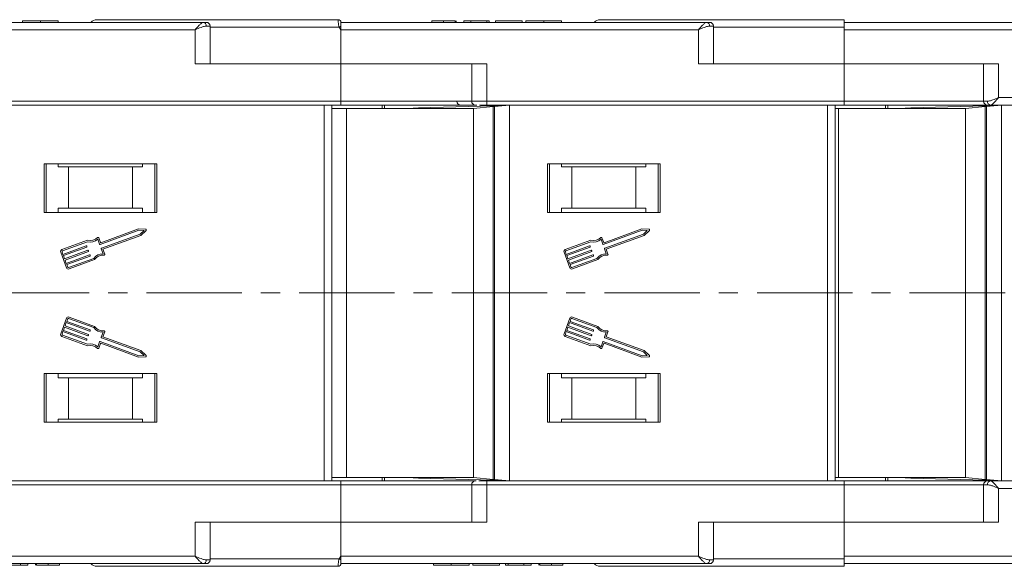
# Model space of a CAD drawing. Header units: millimetres. Extents: x 4016 to 5477, y 50 to 1083.
# Tile 14 of 42: x 5116 to 5247, y 318 to 391. Entities that reach past the tile are written whole.
import ezdxf

# ---------------------------------------------------------------- set-up
doc = ezdxf.new("R2010")
doc.units = ezdxf.units.MM
doc.linetypes.add('CENTERX2', pattern=[20.32, 12.7, -2.54, 2.54, -2.54])

msp = doc.modelspace()

# ---------------------------------------------------------------- linework, layer by layer
at = {"color": 7, "linetype": 'Continuous', "lineweight": 15}
for p, q in [((5116.433, 390.419), (5116.433, 390.619)), ((5118.812, 390.619), (5118.812, 390.419)), ((5121.177, 390.419), (5121.177, 390.619)), ((5158.455, 390.769), (5158.455, 390.769)), ((5170.933, 390.419), (5170.933, 390.619)), ((5172.478, 390.419), (5172.478, 390.619)), ((5174.029, 390.419), (5174.029, 390.619)), ((5174.138, 390.419), (5174.138, 390.619)), ((5176.126, 390.619), (5175.164, 390.619)), ((5175.164, 390.419), (5175.164, 390.619)), ((5176.126, 390.619), (5176.126, 390.419)), ((5178.241, 390.619), (5176.126, 390.619)), ((5178.241, 390.419), (5178.241, 390.619)), ((5178.562, 390.619), (5178.241, 390.619)), ((5178.562, 390.419), (5178.562, 390.619)), ((5179.395, 390.419), (5179.395, 390.619)), ((5182.921, 390.619), (5179.395, 390.619)), ((5182.921, 390.619), (5182.921, 390.419)), ((5183.433, 390.419), (5183.433, 390.619)), ((5185.812, 390.619), (5185.812, 390.419)), ((5188.177, 390.419), (5188.177, 390.619)), ((5140.511, 390.419), (5091.805, 390.419)), ((5091.805, 389.419), (5139.393, 389.419)), ((5139.393, 389.419), (5139.393, 384.919)), ((5141.393, 389.919), (5140.884, 389.919)), ((5141.393, 384.919), (5141.393, 389.919)), ((5158.571, 389.769), (5141.393, 389.769)), ((5158.805, 389.419), (5158.571, 389.769)), ((5207.511, 390.419), (5158.805, 390.419)), ((5158.805, 384.919), (5158.805, 389.419)), ((5158.805, 389.419), (5206.393, 389.419)), ((5206.393, 389.419), (5206.393, 384.919)), ((5208.393, 389.919), (5207.884, 389.919)), ((5208.393, 384.919), (5208.393, 389.919)), ((5225.805, 389.769), (5208.393, 389.769)), ((5260.805, 390.419), (5225.805, 390.419)), ((5225.805, 389.419), (5225.805, 389.769)), ((5225.805, 384.919), (5225.805, 389.419)), ((5225.805, 389.419), (5261.265, 389.419)), ((5139.393, 384.919), (5158.805, 384.919)), ((5158.805, 384.919), (5158.805, 379.919)), ((5178.217, 384.919), (5158.805, 384.919)), ((5176.217, 384.919), (5176.217, 379.919)), ((5178.217, 379.919), (5178.217, 384.919)), ((5206.393, 384.919), (5225.805, 384.919)), ((5246.368, 384.919), (5225.805, 384.919)), ((5225.805, 384.919), (5225.805, 379.919)), ((5244.368, 384.919), (5244.368, 379.919)), ((5246.368, 380.419), (5246.368, 384.919)), ((5316.805, 380.419), (5246.368, 380.419)), ((5158.805, 379.919), (5111.217, 379.919)), ((5111.217, 379.419), (5158.805, 379.419)), ((5156.596, 379.419), (5156.596, 341.919)), ((5157.596, 341.919), (5157.596, 379.419)), ((5159.556, 378.969), (5157.596, 378.969)), ((5158.805, 379.919), (5158.805, 379.419)), ((5176.217, 379.919), (5158.805, 379.919)), ((5159.556, 341.919), (5159.556, 378.969)), ((5176.466, 378.969), (5159.556, 378.969)), ((5164.296, 378.969), (5164.296, 379.419)), ((5164.596, 378.969), (5164.596, 379.419)), ((5168.41, 379.021), (5166.544, 378.969)), ((5168.41, 379.021), (5169.156, 379.042)), ((5168.41, 378.969), (5168.41, 379.021)), ((5180.709, 379.367), (5169.156, 379.042)), ((5169.156, 379.042), (5169.156, 378.969)), ((5178.217, 379.919), (5176.217, 379.919)), ((5179.065, 379.212), (5176.466, 378.969)), ((5176.466, 341.919), (5176.466, 378.969)), ((5225.805, 379.919), (5178.217, 379.919)), ((5178.217, 379.919), (5178.217, 379.419)), ((5178.217, 379.419), (5225.805, 379.419)), ((5179.267, 379.231), (5179.065, 379.212)), ((5179.065, 379.212), (5179.065, 341.919)), ((5181.265, 379.419), (5179.267, 379.231)), ((5179.267, 379.231), (5179.267, 341.919)), ((5181.265, 341.919), (5181.265, 379.419)), ((5223.596, 379.419), (5223.596, 341.919)), ((5224.596, 341.919), (5224.596, 379.419)), ((5225.056, 378.969), (5224.596, 378.969)), ((5225.056, 341.919), (5225.056, 378.969)), ((5241.966, 378.969), (5225.056, 378.969)), ((5225.805, 379.919), (5225.805, 379.419)), ((5244.368, 379.919), (5225.805, 379.919)), ((5231.296, 378.969), (5231.296, 379.419)), ((5231.596, 378.969), (5231.596, 379.419)), ((5233.91, 379.021), (5232.044, 378.969)), ((5233.91, 379.021), (5234.656, 379.042)), ((5233.91, 378.969), (5233.91, 379.021)), ((5246.209, 379.367), (5234.656, 379.042)), ((5234.656, 379.042), (5234.656, 378.969)), ((5244.565, 379.212), (5241.966, 378.969)), ((5241.966, 341.919), (5241.966, 378.969)), ((5244.368, 379.919), (5244.877, 379.919)), ((5244.767, 379.231), (5244.565, 379.212)), ((5244.565, 379.212), (5244.565, 341.919)), ((5246.765, 379.419), (5244.767, 379.231)), ((5244.767, 379.231), (5244.767, 341.919)), ((5245.038, 379.419), (5245.25, 379.419)), ((5245.25, 379.419), (5316.805, 379.419)), ((5246.765, 341.919), (5246.765, 379.419)), ((5134.305, 371.619), (5119.305, 371.619)), ((5119.305, 371.619), (5119.305, 365.119)), ((5119.555, 365.119), (5119.555, 371.619)), ((5121.192, 371.219), (5121.192, 371.619)), ((5121.192, 371.219), (5122.555, 371.219)), ((5122.555, 371.219), (5122.555, 365.719)), ((5131.055, 371.219), (5122.555, 371.219)), ((5131.055, 365.719), (5131.055, 371.219)), ((5131.055, 371.219), (5132.419, 371.219)), ((5132.419, 371.619), (5132.419, 371.219)), ((5134.055, 371.619), (5134.055, 365.119)), ((5134.305, 365.119), (5134.305, 371.619)), ((5201.305, 371.619), (5186.305, 371.619)), ((5186.305, 371.619), (5186.305, 365.119)), ((5186.555, 365.119), (5186.555, 371.619)), ((5188.192, 371.219), (5188.192, 371.619)), ((5188.192, 371.219), (5189.555, 371.219)), ((5189.555, 371.219), (5189.555, 365.719)), ((5198.055, 371.219), (5189.555, 371.219)), ((5198.055, 365.719), (5198.055, 371.219)), ((5198.055, 371.219), (5199.419, 371.219)), ((5199.419, 371.619), (5199.419, 371.219)), ((5201.055, 371.619), (5201.055, 365.119)), ((5201.305, 365.119), (5201.305, 371.619)), ((5121.192, 365.719), (5121.192, 365.119)), ((5122.555, 365.719), (5121.192, 365.719)), ((5131.055, 365.719), (5122.555, 365.719)), ((5132.419, 365.719), (5131.055, 365.719)), ((5132.419, 365.119), (5132.419, 365.719)), ((5156.596, 366.919), (5156.596, 329.419)), ((5157.596, 329.419), (5157.596, 366.919)), ((5159.556, 329.869), (5159.556, 366.919)), ((5176.466, 329.869), (5176.466, 366.919)), ((5179.065, 366.919), (5179.065, 329.625)), ((5179.267, 366.919), (5179.267, 329.606)), ((5181.265, 329.419), (5181.265, 366.919)), ((5188.192, 365.719), (5188.192, 365.119)), ((5189.555, 365.719), (5188.192, 365.719)), ((5198.055, 365.719), (5189.555, 365.719)), ((5199.419, 365.719), (5198.055, 365.719)), ((5199.419, 365.119), (5199.419, 365.719)), ((5223.596, 366.919), (5223.596, 329.419)), ((5224.596, 329.419), (5224.596, 366.919)), ((5225.056, 329.869), (5225.056, 366.919)), ((5241.966, 329.869), (5241.966, 366.919)), ((5244.565, 366.919), (5244.565, 329.625)), ((5244.767, 366.919), (5244.767, 329.606)), ((5246.765, 329.419), (5246.765, 366.919)), ((5119.305, 365.119), (5134.305, 365.119)), ((5186.305, 365.119), (5201.305, 365.119)), ((5126.74, 360.875), (5131.901, 362.76)), ((5131.873, 362.944), (5126.849, 361.109)), ((5132.088, 362.246), (5126.928, 360.361)), ((5127.119, 360.236), (5132.186, 362.088)), ((5132.823, 362.895), (5131.873, 362.944)), ((5131.901, 362.76), (5132.599, 362.724)), ((5132.599, 362.724), (5132.088, 362.246)), ((5132.186, 362.088), (5132.881, 362.738)), ((5193.74, 360.875), (5198.901, 362.76)), ((5198.873, 362.944), (5193.849, 361.109)), ((5199.088, 362.246), (5193.928, 360.361)), ((5194.119, 360.236), (5199.186, 362.088)), ((5199.823, 362.895), (5198.873, 362.944)), ((5198.901, 362.76), (5199.599, 362.724)), ((5199.599, 362.724), (5199.088, 362.246)), ((5199.186, 362.088), (5199.881, 362.738)), ((5125.077, 361.432), (5121.68, 360.191)), ((5121.742, 360.02), (5125.086, 361.241)), ((5124.918, 360.694), (5121.813, 359.56)), ((5121.876, 359.389), (5124.981, 360.523)), ((5125.008, 360.582), (5124.976, 360.667)), ((5126.439, 361.564), (5126.681, 360.902)), ((5126.79, 361.136), (5126.564, 361.756)), ((5192.077, 361.432), (5188.68, 360.191)), ((5188.742, 360.02), (5192.086, 361.241)), ((5191.918, 360.694), (5188.813, 359.56)), ((5188.876, 359.389), (5191.981, 360.523)), ((5192.008, 360.582), (5191.976, 360.667)), ((5193.439, 361.564), (5193.681, 360.902)), ((5193.79, 361.136), (5193.564, 361.756)), ((5121.516, 359.84), (5122.268, 357.784)), ((5121.813, 359.56), (5121.688, 359.903)), ((5122.032, 358.96), (5121.876, 359.389)), ((5125.137, 360.095), (5122.032, 358.96)), ((5122.095, 358.789), (5125.2, 359.924)), ((5125.356, 359.495), (5122.251, 358.361)), ((5122.314, 358.189), (5125.419, 359.324)), ((5125.227, 359.982), (5125.196, 360.068)), ((5125.446, 359.382), (5125.415, 359.468)), ((5126.9, 360.302), (5127.142, 359.64)), ((5127.361, 359.574), (5127.119, 360.236)), ((5188.516, 359.84), (5189.268, 357.784)), ((5188.813, 359.56), (5188.688, 359.903)), ((5189.032, 358.96), (5188.876, 359.389)), ((5192.137, 360.095), (5189.032, 358.96)), ((5189.095, 358.789), (5192.2, 359.924)), ((5192.356, 359.495), (5189.251, 358.361)), ((5189.314, 358.189), (5192.419, 359.324)), ((5192.227, 359.982), (5192.196, 360.068)), ((5192.446, 359.382), (5192.415, 359.468)), ((5193.9, 360.302), (5194.142, 359.64)), ((5194.361, 359.574), (5194.119, 360.236)), ((5122.251, 358.361), (5122.095, 358.789)), ((5122.439, 357.847), (5122.314, 358.189)), ((5125.9, 359.014), (5122.556, 357.792)), ((5122.618, 357.621), (5126.016, 358.862)), ((5189.251, 358.361), (5189.095, 358.789)), ((5189.439, 357.847), (5189.314, 358.189)), ((5192.9, 359.014), (5189.556, 357.792)), ((5189.618, 357.621), (5193.016, 358.862)), ((5122.268, 351.053), (5121.516, 348.997)), ((5122.251, 350.477), (5122.095, 350.048)), ((5122.095, 350.048), (5125.2, 348.914)), ((5125.356, 349.342), (5122.251, 350.477)), ((5122.439, 350.99), (5122.314, 350.648)), ((5122.314, 350.648), (5125.419, 349.513)), ((5125.9, 349.823), (5122.556, 351.045)), ((5126.016, 349.975), (5122.618, 351.216)), ((5189.268, 351.053), (5188.516, 348.997)), ((5189.251, 350.477), (5189.095, 350.048)), ((5189.095, 350.048), (5192.2, 348.914)), ((5192.356, 349.342), (5189.251, 350.477)), ((5189.439, 350.99), (5189.314, 350.648)), ((5189.314, 350.648), (5192.419, 349.513)), ((5192.9, 349.823), (5189.556, 351.045)), ((5193.016, 349.975), (5189.618, 351.216)), ((5121.813, 349.277), (5121.688, 348.935)), ((5121.742, 348.818), (5125.086, 347.596)), ((5124.918, 348.143), (5121.813, 349.277)), ((5122.032, 349.877), (5121.876, 349.449)), ((5121.876, 349.449), (5124.981, 348.314)), ((5125.137, 348.742), (5122.032, 349.877)), ((5125.227, 348.855), (5125.196, 348.77)), ((5125.446, 349.455), (5125.415, 349.369)), ((5126.9, 348.535), (5127.142, 349.197)), ((5127.119, 348.601), (5127.361, 349.264)), ((5188.813, 349.277), (5188.688, 348.935)), ((5188.742, 348.818), (5192.086, 347.596)), ((5191.918, 348.143), (5188.813, 349.277)), ((5189.032, 349.877), (5188.876, 349.449)), ((5188.876, 349.449), (5191.981, 348.314)), ((5192.137, 348.742), (5189.032, 349.877)), ((5192.227, 348.855), (5192.196, 348.77)), ((5192.446, 349.455), (5192.415, 349.369)), ((5193.9, 348.535), (5194.142, 349.197)), ((5194.119, 348.601), (5194.361, 349.264)), ((5121.68, 348.646), (5125.077, 347.405)), ((5125.008, 348.256), (5124.976, 348.17)), ((5126.439, 347.273), (5126.681, 347.935)), ((5126.564, 347.082), (5126.79, 347.702)), ((5126.74, 347.963), (5131.901, 346.077)), ((5126.849, 347.729), (5131.873, 345.893)), ((5132.088, 346.591), (5126.928, 348.477)), ((5132.186, 346.75), (5127.119, 348.601)), ((5188.68, 348.646), (5192.077, 347.405)), ((5192.008, 348.256), (5191.976, 348.17)), ((5193.439, 347.273), (5193.681, 347.935)), ((5193.564, 347.082), (5193.79, 347.702)), ((5193.74, 347.963), (5198.901, 346.077)), ((5193.849, 347.729), (5198.873, 345.893)), ((5199.088, 346.591), (5193.928, 348.477)), ((5199.186, 346.75), (5194.119, 348.601)), ((5131.901, 346.077), (5132.599, 346.113)), ((5132.599, 346.113), (5132.088, 346.591)), ((5132.881, 346.1), (5132.186, 346.75)), ((5198.901, 346.077), (5199.599, 346.113)), ((5199.599, 346.113), (5199.088, 346.591)), ((5199.881, 346.1), (5199.186, 346.75)), ((5131.873, 345.893), (5132.823, 345.942)), ((5198.873, 345.893), (5199.823, 345.942)), ((5134.305, 343.719), (5119.305, 343.719)), ((5119.305, 343.719), (5119.305, 337.219)), ((5119.555, 337.219), (5119.555, 343.719)), ((5121.192, 343.719), (5121.192, 343.119)), ((5132.419, 343.119), (5132.419, 343.719)), ((5134.055, 343.719), (5134.055, 337.219)), ((5134.305, 337.219), (5134.305, 343.719)), ((5201.305, 343.719), (5186.305, 343.719)), ((5186.305, 343.719), (5186.305, 337.219)), ((5186.555, 337.219), (5186.555, 343.719)), ((5188.192, 343.719), (5188.192, 343.119)), ((5199.419, 343.119), (5199.419, 343.719)), ((5201.055, 343.719), (5201.055, 337.219)), ((5201.305, 337.219), (5201.305, 343.719)), ((5121.192, 343.119), (5122.555, 343.119)), ((5122.555, 343.119), (5122.555, 337.619)), ((5122.555, 343.119), (5131.055, 343.119)), ((5131.055, 337.619), (5131.055, 343.119)), ((5131.055, 343.119), (5132.419, 343.119)), ((5188.192, 343.119), (5189.555, 343.119)), ((5189.555, 343.119), (5189.555, 337.619)), ((5189.555, 343.119), (5198.055, 343.119)), ((5198.055, 337.619), (5198.055, 343.119)), ((5198.055, 343.119), (5199.419, 343.119)), ((5119.305, 337.219), (5134.305, 337.219)), ((5122.555, 337.619), (5121.192, 337.619)), ((5121.192, 337.219), (5121.192, 337.619)), ((5122.555, 337.619), (5131.055, 337.619)), ((5132.419, 337.619), (5131.055, 337.619)), ((5132.419, 337.619), (5132.419, 337.219)), ((5186.305, 337.219), (5201.305, 337.219)), ((5189.555, 337.619), (5188.192, 337.619)), ((5188.192, 337.219), (5188.192, 337.619)), ((5189.555, 337.619), (5198.055, 337.619)), ((5199.419, 337.619), (5198.055, 337.619)), ((5199.419, 337.619), (5199.419, 337.219)), ((5158.805, 329.419), (5111.217, 329.419)), ((5157.596, 329.869), (5159.556, 329.869)), ((5158.805, 328.919), (5158.805, 329.419)), ((5159.556, 329.869), (5176.466, 329.869)), ((5164.296, 329.419), (5164.296, 329.869)), ((5164.596, 329.419), (5164.596, 329.869)), ((5166.544, 329.869), (5168.41, 329.816)), ((5168.41, 329.816), (5168.41, 329.869)), ((5169.156, 329.795), (5168.41, 329.816)), ((5169.156, 329.869), (5169.156, 329.795)), ((5169.156, 329.795), (5180.709, 329.471)), ((5176.466, 329.869), (5179.065, 329.625)), ((5178.217, 328.919), (5178.217, 329.419)), ((5225.805, 329.419), (5178.217, 329.419)), ((5179.065, 329.625), (5179.267, 329.606)), ((5179.267, 329.606), (5181.265, 329.419)), ((5224.596, 329.869), (5225.056, 329.869)), ((5225.056, 329.869), (5241.966, 329.869)), ((5225.805, 328.919), (5225.805, 329.419)), ((5231.296, 329.419), (5231.296, 329.869)), ((5231.596, 329.419), (5231.596, 329.869)), ((5232.044, 329.869), (5233.91, 329.816)), ((5233.91, 329.816), (5233.91, 329.869)), ((5234.656, 329.795), (5233.91, 329.816)), ((5234.656, 329.869), (5234.656, 329.795)), ((5234.656, 329.795), (5246.209, 329.471)), ((5241.966, 329.869), (5244.565, 329.625)), ((5244.565, 329.625), (5244.767, 329.606)), ((5244.767, 329.606), (5246.765, 329.419)), ((5316.805, 329.419), (5245.25, 329.419)), ((5111.217, 328.919), (5158.805, 328.919)), ((5158.805, 328.919), (5158.805, 323.919)), ((5158.805, 328.919), (5176.217, 328.919)), ((5176.217, 328.919), (5176.217, 323.919)), ((5176.217, 328.919), (5178.217, 328.919)), ((5178.217, 323.919), (5178.217, 328.919)), ((5178.217, 328.919), (5225.805, 328.919)), ((5225.805, 328.919), (5225.805, 323.919)), ((5225.805, 328.919), (5244.368, 328.919)), ((5244.368, 328.919), (5244.368, 323.919)), ((5244.877, 328.919), (5244.368, 328.919)), ((5246.368, 323.919), (5246.368, 328.419)), ((5246.368, 328.419), (5316.805, 328.419)), ((5158.805, 323.919), (5139.393, 323.919)), ((5139.393, 323.919), (5139.393, 319.419)), ((5141.393, 318.919), (5141.393, 323.919)), ((5158.805, 319.419), (5158.805, 323.919)), ((5158.805, 323.919), (5178.217, 323.919)), ((5225.805, 323.919), (5206.393, 323.919)), ((5206.393, 323.919), (5206.393, 319.419)), ((5208.393, 318.919), (5208.393, 323.919)), ((5225.805, 319.419), (5225.805, 323.919)), ((5225.805, 323.919), (5246.368, 323.919)), ((5139.393, 319.419), (5091.805, 319.419)), ((5140.884, 318.919), (5141.393, 318.919)), ((5141.393, 319.069), (5158.571, 319.069)), ((5158.571, 319.069), (5158.805, 319.419)), ((5206.393, 319.419), (5158.805, 319.419)), ((5207.884, 318.919), (5208.393, 318.919)), ((5208.393, 319.069), (5225.805, 319.069)), ((5261.265, 319.419), (5225.805, 319.419)), ((5225.805, 319.069), (5225.805, 319.419)), ((5091.805, 318.419), (5140.511, 318.419)), ((5116.177, 318.219), (5114.062, 318.219)), ((5116.177, 318.219), (5116.177, 318.419)), ((5117.138, 318.219), (5116.177, 318.219)), ((5117.138, 318.419), (5117.138, 318.219)), ((5118.164, 318.419), (5118.164, 318.219)), ((5118.273, 318.419), (5118.273, 318.219)), ((5119.825, 318.419), (5119.825, 318.219)), ((5121.369, 318.219), (5121.369, 318.419)), ((5158.455, 318.069), (5158.455, 318.069)), ((5158.805, 318.421), (5158.805, 318.419)), ((5158.805, 318.419), (5207.511, 318.419)), ((5171.126, 318.419), (5171.126, 318.219)), ((5173.49, 318.419), (5173.49, 318.219)), ((5175.869, 318.219), (5175.869, 318.419)), ((5176.382, 318.219), (5176.382, 318.419)), ((5179.908, 318.219), (5176.382, 318.219)), ((5179.908, 318.419), (5179.908, 318.219)), ((5180.741, 318.219), (5180.741, 318.419)), ((5181.062, 318.219), (5180.741, 318.219)), ((5181.062, 318.219), (5181.062, 318.419)), ((5183.177, 318.219), (5181.062, 318.219)), ((5183.177, 318.219), (5183.177, 318.419)), ((5184.138, 318.219), (5183.177, 318.219)), ((5184.138, 318.419), (5184.138, 318.219)), ((5185.164, 318.419), (5185.164, 318.219)), ((5185.273, 318.419), (5185.273, 318.219)), ((5186.825, 318.419), (5186.825, 318.219)), ((5188.369, 318.219), (5188.369, 318.419)), ((5225.805, 318.419), (5260.805, 318.419))]:
    msp.add_line(p, q, dxfattribs=at)
at = {"color": 1, "linetype": 'CENTERX2', "lineweight": 13}
msp.add_line((5328.502, 354.419), (4492.45, 354.419), dxfattribs=at)
at = {"color": 7, "linetype": 'Continuous', "lineweight": 15}
for centre, radius, start, end in [((5126.305, 389.769), 1, 90, 139.04573), ((5158.455, 390.419), 0.35, 0.00041, 90.00191), ((5193.305, 389.769), 1, 90, 139.04573), ((5140.437, 389.974), 0.451, 352.91869, 80.47981), ((5140.893, 389.919), 0.5, 360, 90), ((5194.349, 322.841), 75.89, 117.92809, 118.12821), ((5207.437, 389.974), 0.451, 352.91869, 80.47981), ((5207.893, 389.919), 0.5, 360, 90), ((5174.734, 379.919), 0.5, 180, 270), ((5176.717, 379.919), 0.5, 180, 270), ((5244.868, 379.919), 0.5, 180, 270), ((5245.325, 379.863), 0.451, 172.91865, 260.4798), ((5125.445, 362.737), 1.355, 254.2528, 315.58546), ((5126.478, 361.724), 0.0912, 20.07046, 135.58546), ((5132.818, 362.804), 0.0912, 313.09192, 87.049), ((5192.445, 362.737), 1.355, 254.2528, 315.58546), ((5193.478, 361.724), 0.0912, 20.07046, 135.58546), ((5199.818, 362.804), 0.0912, 313.09192, 87.049), ((5124.934, 360.652), 0.0456, 20.07046, 110.07046), ((5124.965, 360.566), 0.0456, 290.07046, 20.07046), ((5125.445, 362.737), 1.538, 256.51116, 310.30711), ((5126.724, 360.917), 0.0456, 200.07046, 290.07046), ((5126.833, 361.151), 0.0456, 200.07046, 290.07046), ((5191.934, 360.652), 0.0456, 20.07046, 110.07046), ((5191.965, 360.566), 0.0456, 290.07046, 20.07046), ((5192.445, 362.737), 1.538, 256.51116, 310.30711), ((5193.724, 360.917), 0.0456, 200.07046, 290.07046), ((5193.833, 361.151), 0.0456, 200.07046, 290.07046), ((5121.773, 359.934), 0.274, 110.07046, 200.07046), ((5121.773, 359.934), 0.0912, 110.07046, 200.07046), ((5125.153, 360.052), 0.0456, 20.07046, 110.07046), ((5125.184, 359.966), 0.0456, 290.07046, 20.07046), ((5125.372, 359.452), 0.0456, 20.07046, 110.07046), ((5125.403, 359.367), 0.0456, 290.07046, 20.07046), ((5127.138, 358.102), 1.538, 89.8338, 143.62975), ((5127.138, 358.102), 1.355, 84.55545, 145.88812), ((5126.943, 360.318), 0.0456, 110.07046, 200.07046), ((5127.275, 359.542), 0.0912, 264.55545, 20.07046), ((5188.773, 359.934), 0.274, 110.07046, 200.07046), ((5188.773, 359.934), 0.0912, 110.07046, 200.07046), ((5192.153, 360.052), 0.0456, 20.07046, 110.07046), ((5192.184, 359.966), 0.0456, 290.07046, 20.07046), ((5192.372, 359.452), 0.0456, 20.07046, 110.07046), ((5192.403, 359.367), 0.0456, 290.07046, 20.07046), ((5194.138, 358.102), 1.538, 89.8338, 143.62975), ((5194.138, 358.102), 1.355, 84.55545, 145.88812), ((5193.943, 360.318), 0.0456, 110.07046, 200.07046), ((5194.275, 359.542), 0.0912, 264.55545, 20.07046), ((5122.525, 357.878), 0.0912, 200.07046, 290.07046), ((5189.525, 357.878), 0.0912, 200.07046, 290.07046), ((5122.525, 357.878), 0.274, 200.07046, 290.07046), ((5189.525, 357.878), 0.274, 200.07046, 290.07046), ((5122.525, 350.959), 0.274, 69.92954, 159.92954), ((5122.525, 350.959), 0.0912, 69.92954, 159.92954), ((5127.138, 350.735), 1.355, 214.11188, 275.44455), ((5189.525, 350.959), 0.274, 69.92954, 159.92954), ((5189.525, 350.959), 0.0912, 69.92954, 159.92954), ((5194.138, 350.735), 1.355, 214.11188, 275.44455), ((5121.773, 348.903), 0.274, 159.92954, 249.92954), ((5121.773, 348.903), 0.0912, 159.92954, 249.92954), ((5125.153, 348.785), 0.0456, 249.92954, 339.92954), ((5125.184, 348.871), 0.0456, 339.92954, 69.92954), ((5125.372, 349.385), 0.0456, 249.92954, 339.92954), ((5125.403, 349.471), 0.0456, 339.92954, 69.92954), ((5127.138, 350.735), 1.538, 216.37025, 270.1662), ((5127.275, 349.295), 0.0912, 339.92954, 95.44455), ((5188.773, 348.903), 0.274, 159.92954, 249.92954), ((5188.773, 348.903), 0.0912, 159.92954, 249.92954), ((5192.153, 348.785), 0.0456, 249.92954, 339.92954), ((5192.184, 348.871), 0.0456, 339.92954, 69.92954), ((5192.372, 349.385), 0.0456, 249.92954, 339.92954), ((5192.403, 349.471), 0.0456, 339.92954, 69.92954), ((5194.138, 350.735), 1.538, 216.37025, 270.1662), ((5194.275, 349.295), 0.0912, 339.92954, 95.44455), ((5124.934, 348.186), 0.0456, 249.92954, 339.92954), ((5124.965, 348.271), 0.0456, 339.92954, 69.92954), ((5125.445, 346.101), 1.355, 44.41454, 105.7472), ((5125.445, 346.101), 1.538, 49.69289, 103.48884), ((5126.724, 347.92), 0.0456, 69.92954, 159.92954), ((5126.833, 347.686), 0.0456, 69.92954, 159.92954), ((5126.943, 348.519), 0.0456, 159.92954, 249.92954), ((5191.934, 348.186), 0.0456, 249.92954, 339.92954), ((5191.965, 348.271), 0.0456, 339.92954, 69.92954), ((5192.445, 346.101), 1.355, 44.41454, 105.7472), ((5192.445, 346.101), 1.538, 49.69289, 103.48884), ((5193.724, 347.92), 0.0456, 69.92954, 159.92954), ((5193.833, 347.686), 0.0456, 69.92954, 159.92954), ((5193.943, 348.519), 0.0456, 159.92954, 249.92954), ((5126.478, 347.113), 0.0912, 224.41454, 339.92954), ((5132.818, 346.033), 0.0912, 272.951, 46.90808), ((5193.478, 347.113), 0.0912, 224.41454, 339.92954), ((5199.818, 346.033), 0.0912, 272.951, 46.90808), ((5176.717, 328.919), 0.5, 90, 180), ((5244.868, 328.919), 0.5, 90, 180), ((5245.325, 328.974), 0.451, 99.5202, 187.08135), ((5140.437, 318.863), 0.451, 279.5202, 7.08135), ((5140.893, 318.919), 0.5, 270, 360), ((5194.349, 385.996), 75.89, 241.87179, 242.07191), ((5207.437, 318.863), 0.451, 279.5202, 7.08135), ((5207.893, 318.919), 0.5, 270, 360), ((5126.305, 319.069), 1, 221.2946, 270), ((5158.455, 318.419), 0.35, 269.99809, 359.99959), ((5193.305, 319.069), 1, 221.2946, 270)]:
    msp.add_arc(centre, radius, start, end, dxfattribs=at)
for points, knots in [([(5118.812, 390.619), (5118.679, 390.619), (5118.275, 390.619), (5117.615, 390.619), (5116.993, 390.619), (5116.568, 390.619), (5116.443, 390.619), (5116.435, 390.619), (5116.433, 390.619)], [0, 0, 0, 0, 0.1021706, 0.3092201, 0.51365, 0.6922749, 0.9324126, 1, 1, 1, 1]), ([(5121.177, 390.619), (5121.173, 390.619), (5121.163, 390.619), (5121.021, 390.619), (5120.63, 390.619), (5120.056, 390.619), (5119.416, 390.619), (5118.995, 390.619), (5118.812, 390.619)], [0, 0, 0, 0, 0.1018882, 0.3073435, 0.4929627, 0.6786474, 0.8607914, 1, 1, 1, 1]), ([(5158.455, 390.769), (5157.142, 390.769), (5154.476, 390.769), (5150.487, 390.769), (5146.844, 390.769), (5143.608, 390.769), (5140.783, 390.769), (5138.122, 390.769), (5134.843, 390.769), (5132.055, 390.769), (5129.853, 390.769), (5128.382, 390.769), (5127.215, 390.769), (5126.445, 390.769), (5126.351, 390.769), (5126.305, 390.769)], [0, 0, 0, 0, 0.077724, 0.157824, 0.2401354, 0.3044544, 0.368763, 0.4344301, 0.5000865, 0.631237, 0.695556, 0.7598646, 0.8421852, 0.9222831, 1, 1, 1, 1]), ([(5158.571, 389.769), (5158.554, 389.825), (5158.517, 389.948), (5158.488, 390.135), (5158.469, 390.317), (5158.457, 390.499), (5158.455, 390.645), (5158.454, 390.748), (5158.455, 390.761), (5158.455, 390.769)], [0, 0, 0, 0, 0.1119973, 0.2448439, 0.3691679, 0.5008987, 0.6875333, 0.8281382, 1, 1, 1, 1]), ([(5172.478, 390.619), (5172.344, 390.619), (5172.04, 390.619), (5171.588, 390.619), (5171.229, 390.619), (5170.975, 390.619), (5170.95, 390.619), (5170.933, 390.619)], [0, 0, 0, 0, 0.1552919, 0.3531453, 0.543243, 0.704067, 1, 1, 1, 1]), ([(5174.029, 390.619), (5173.975, 390.619), (5173.867, 390.619), (5173.563, 390.619), (5173.098, 390.619), (5172.712, 390.619), (5172.478, 390.619)], [0, 0, 0, 0, 0.2064605, 0.4135145, 0.6452106, 1, 1, 1, 1]), ([(5185.812, 390.619), (5185.679, 390.619), (5185.275, 390.619), (5184.615, 390.619), (5183.993, 390.619), (5183.568, 390.619), (5183.443, 390.619), (5183.435, 390.619), (5183.433, 390.619)], [0, 0, 0, 0, 0.1021706, 0.3092201, 0.51365, 0.6922749, 0.9324126, 1, 1, 1, 1]), ([(5188.177, 390.619), (5188.173, 390.619), (5188.163, 390.619), (5188.021, 390.619), (5187.63, 390.619), (5187.056, 390.619), (5186.416, 390.619), (5185.995, 390.619), (5185.812, 390.619)], [0, 0, 0, 0, 0.1018882, 0.3073435, 0.4929627, 0.6786474, 0.8607914, 1, 1, 1, 1]), ([(5225.805, 390.769), (5224.484, 390.769), (5221.801, 390.769), (5217.779, 390.769), (5214.1, 390.769), (5210.829, 390.769), (5207.971, 390.769), (5205.276, 390.769), (5201.955, 390.769), (5199.13, 390.769), (5196.898, 390.769), (5195.408, 390.769), (5194.227, 390.769), (5193.446, 390.769), (5193.352, 390.769), (5193.305, 390.769)], [0, 0, 0, 0, 0.0776457, 0.1576991, 0.2399936, 0.3043378, 0.3686717, 0.4343851, 0.5000879, 0.6313283, 0.6956725, 0.7600065, 0.84231, 0.9223612, 1, 1, 1, 1]), ([(5225.805, 389.769), (5225.805, 389.881), (5225.805, 390.106), (5225.805, 390.406), (5225.805, 390.632), (5225.805, 390.752), (5225.805, 390.764), (5225.805, 390.769)], [0, 0, 0, 0, 0.2146939, 0.4293877, 0.6440816, 0.8587754, 1, 1, 1, 1]), ([(5139.393, 389.419), (5139.5, 389.541), (5139.711, 389.786), (5140.021, 390.116), (5140.3, 390.366), (5140.444, 390.402), (5140.511, 390.419)], [0, 0, 0, 0, 0.2515188, 0.50178442, 0.76563227, 1, 1, 1, 1]), ([(5140.884, 389.919), (5140.789, 389.909), (5140.58, 389.887), (5140.081, 389.716), (5139.663, 389.535), (5139.393, 389.419)], [0, 0, 0, 0, 0.2270634, 0.5015869, 1, 1, 1, 1]), ([(5158.805, 390.419), (5158.805, 390.408), (5158.805, 390.385), (5158.805, 390.213), (5158.805, 390.028), (5158.805, 389.912), (5158.805, 389.893)], [0, 0, 0, 0, 0.3133566, 0.6267132, 0.9400698, 1, 1, 1, 1]), ([(5206.393, 389.419), (5206.5, 389.541), (5206.711, 389.786), (5207.021, 390.116), (5207.3, 390.366), (5207.444, 390.402), (5207.511, 390.419)], [0, 0, 0, 0, 0.2515188, 0.50178442, 0.76563227, 1, 1, 1, 1]), ([(5207.884, 389.919), (5207.789, 389.909), (5207.58, 389.887), (5207.081, 389.716), (5206.663, 389.535), (5206.393, 389.419)], [0, 0, 0, 0, 0.2270634, 0.5015869, 1, 1, 1, 1]), ([(5246.368, 380.419), (5246.099, 380.302), (5245.68, 380.122), (5245.182, 379.95), (5244.972, 379.928), (5244.877, 379.919)], [0, 0, 0, 0, 0.4984131, 0.7729366, 1, 1, 1, 1]), ([(5246.368, 380.419), (5246.262, 380.296), (5246.05, 380.051), (5245.741, 379.721), (5245.462, 379.471), (5245.318, 379.435), (5245.25, 379.419)], [0, 0, 0, 0, 0.2515188, 0.50178442, 0.76563227, 1, 1, 1, 1]), ([(5158.805, 379.419), (5160.147, 379.419), (5162.871, 379.419), (5166.954, 379.419), (5170.695, 379.419), (5173.996, 379.419), (5175.98, 379.419), (5176.89, 379.419), (5176.904, 379.419)], [0, 0, 0, 0, 0.2100379, 0.4265895, 0.6492402, 0.8232792, 0.9973456, 1, 1, 1, 1]), ([(5177.254, 379.419), (5177.296, 379.419), (5177.445, 379.419), (5177.782, 379.419), (5178.074, 379.419), (5178.217, 379.419)], [0, 0, 0, 0, 0.1658977, 0.5921255, 1, 1, 1, 1]), ([(5225.805, 379.419), (5227.147, 379.419), (5229.871, 379.419), (5233.954, 379.419), (5237.693, 379.419), (5241.002, 379.419), (5243.251, 379.419), (5244.415, 379.419), (5244.688, 379.419)], [0, 0, 0, 0, 0.1999044, 0.4060083, 0.6179171, 0.7835594, 0.9492278, 1, 1, 1, 1]), ([(5176.835, 329.419), (5175.897, 329.419), (5174.01, 329.419), (5170.688, 329.419), (5166.956, 329.419), (5162.871, 329.419), (5160.147, 329.419), (5158.805, 329.419)], [0, 0, 0, 0, 0.1731116, 0.3479353, 0.5715302, 0.789036, 1, 1, 1, 1]), ([(5178.217, 329.419), (5178.074, 329.419), (5177.781, 329.419), (5177.419, 329.419), (5177.249, 329.419), (5177.185, 329.419)], [0, 0, 0, 0, 0.37481575, 0.76649717, 1, 1, 1, 1]), ([(5244.62, 329.419), (5244.37, 329.419), (5243.228, 329.419), (5241.002, 329.419), (5237.694, 329.419), (5233.954, 329.419), (5229.871, 329.419), (5227.147, 329.419), (5225.805, 329.419)], [0, 0, 0, 0, 0.0467839, 0.2131221, 0.3794866, 0.5922625, 0.7992438, 1, 1, 1, 1]), ([(5245.25, 329.419), (5245.133, 329.419), (5245.007, 329.419), (5244.973, 329.419), (5244.97, 329.419)], [0, 0, 0, 0, 0.93147, 1, 1, 1, 1]), ([(5245.25, 329.419), (5245.318, 329.402), (5245.462, 329.366), (5245.741, 329.116), (5246.051, 328.786), (5246.262, 328.541), (5246.368, 328.419)], [0, 0, 0, 0, 0.2343503, 0.4981953, 0.748869, 1, 1, 1, 1]), ([(5244.877, 328.919), (5244.972, 328.909), (5245.182, 328.887), (5245.68, 328.716), (5246.099, 328.535), (5246.368, 328.419)], [0, 0, 0, 0, 0.227072, 0.5015871, 1, 1, 1, 1]), ([(5140.511, 318.419), (5140.444, 318.435), (5140.3, 318.471), (5140.021, 318.721), (5139.711, 319.051), (5139.5, 319.296), (5139.393, 319.419)], [0, 0, 0, 0, 0.2343588, 0.4982155, 0.7484812, 1, 1, 1, 1]), ([(5139.393, 319.419), (5139.663, 319.302), (5140.081, 319.122), (5140.58, 318.95), (5140.789, 318.928), (5140.884, 318.919)], [0, 0, 0, 0, 0.4984129, 0.772928, 1, 1, 1, 1]), ([(5158.455, 318.069), (5158.455, 318.076), (5158.454, 318.089), (5158.455, 318.192), (5158.457, 318.338), (5158.469, 318.521), (5158.488, 318.704), (5158.518, 318.891), (5158.554, 319.013), (5158.571, 319.069)], [0, 0, 0, 0, 0.1718456, 0.312445, 0.4991009, 0.6298393, 0.7575038, 0.8890244, 1, 1, 1, 1]), ([(5158.805, 318.944), (5158.805, 318.852), (5158.805, 318.667), (5158.805, 318.505), (5158.805, 318.474), (5158.805, 318.465)], [0, 0, 0, 0, 0.412717, 0.8254516, 1, 1, 1, 1]), ([(5207.511, 318.419), (5207.444, 318.435), (5207.3, 318.471), (5207.021, 318.721), (5206.711, 319.051), (5206.5, 319.296), (5206.393, 319.419)], [0, 0, 0, 0, 0.2343588, 0.4982155, 0.7484812, 1, 1, 1, 1]), ([(5206.393, 319.419), (5206.663, 319.302), (5207.081, 319.122), (5207.58, 318.95), (5207.789, 318.928), (5207.884, 318.919)], [0, 0, 0, 0, 0.4984129, 0.772928, 1, 1, 1, 1]), ([(5225.805, 318.069), (5225.805, 318.08), (5225.805, 318.102), (5225.805, 318.274), (5225.805, 318.528), (5225.805, 318.809), (5225.805, 318.995), (5225.805, 319.069)], [0, 0, 0, 0, 0.2146939, 0.4293877, 0.6440816, 0.8587754, 1, 1, 1, 1]), ([(5118.273, 318.219), (5118.327, 318.219), (5118.435, 318.219), (5118.739, 318.219), (5119.204, 318.219), (5119.591, 318.219), (5119.825, 318.219)], [0, 0, 0, 0, 0.2064605, 0.4135145, 0.6452106, 1, 1, 1, 1]), ([(5119.825, 318.219), (5119.959, 318.219), (5120.263, 318.219), (5120.714, 318.219), (5121.073, 318.219), (5121.328, 318.219), (5121.353, 318.219), (5121.369, 318.219)], [0, 0, 0, 0, 0.1552919, 0.3531453, 0.543243, 0.704067, 1, 1, 1, 1]), ([(5126.305, 318.069), (5126.351, 318.069), (5126.445, 318.069), (5127.216, 318.069), (5128.382, 318.069), (5129.853, 318.069), (5131.501, 318.069), (5133.441, 318.069), (5136.397, 318.069), (5139.831, 318.069), (5143.608, 318.069), (5146.844, 318.069), (5150.488, 318.069), (5154.477, 318.069), (5157.142, 318.069), (5158.455, 318.069)], [0, 0, 0, 0, 0.0777263, 0.157824, 0.2401354, 0.3044544, 0.368763, 0.4344301, 0.5000865, 0.631237, 0.695556, 0.7598647, 0.8421852, 0.9222807, 1, 1, 1, 1]), ([(5171.126, 318.219), (5171.129, 318.219), (5171.14, 318.219), (5171.281, 318.219), (5171.673, 318.219), (5172.247, 318.219), (5172.887, 318.219), (5173.308, 318.219), (5173.49, 318.219)], [0, 0, 0, 0, 0.1018882, 0.3073435, 0.4929627, 0.6786474, 0.8607914, 1, 1, 1, 1]), ([(5173.49, 318.219), (5173.624, 318.219), (5174.028, 318.219), (5174.688, 318.219), (5175.309, 318.219), (5175.735, 318.219), (5175.86, 318.219), (5175.868, 318.219), (5175.869, 318.219)], [0, 0, 0, 0, 0.1021706, 0.3092201, 0.51365, 0.6922749, 0.9324126, 1, 1, 1, 1]), ([(5185.273, 318.219), (5185.327, 318.219), (5185.435, 318.219), (5185.739, 318.219), (5186.204, 318.219), (5186.591, 318.219), (5186.825, 318.219)], [0, 0, 0, 0, 0.2064605, 0.4135145, 0.6452106, 1, 1, 1, 1]), ([(5186.825, 318.219), (5186.959, 318.219), (5187.263, 318.219), (5187.714, 318.219), (5188.073, 318.219), (5188.328, 318.219), (5188.353, 318.219), (5188.369, 318.219)], [0, 0, 0, 0, 0.1552919, 0.3531453, 0.543243, 0.704067, 1, 1, 1, 1]), ([(5193.305, 318.069), (5193.352, 318.069), (5193.446, 318.069), (5194.227, 318.069), (5195.408, 318.069), (5196.898, 318.069), (5198.569, 318.069), (5200.534, 318.069), (5203.53, 318.069), (5207.008, 318.069), (5210.829, 318.069), (5214.1, 318.069), (5217.779, 318.069), (5221.801, 318.069), (5224.484, 318.069), (5225.805, 318.069)], [0, 0, 0, 0, 0.077648, 0.1576991, 0.2399935, 0.3043378, 0.3686717, 0.4343851, 0.5000879, 0.6313283, 0.6956726, 0.7600065, 0.84231, 0.9223589, 1, 1, 1, 1])]:
    msp.add_open_spline(points, degree=3, knots=knots, dxfattribs=at)
for points in [[(5140.511, 390.419), (5140.621, 390.419), (5140.841, 390.419), (5140.876, 390.419), (5140.893, 390.419)], [(5158.805, 389.893), (5158.805, 389.818), (5158.805, 389.667), (5158.805, 389.501), (5158.805, 389.419)], [(5207.511, 390.419), (5207.621, 390.419), (5207.841, 390.419), (5207.876, 390.419), (5207.893, 390.419)], [(5158.805, 319.419), (5158.805, 319.336), (5158.805, 319.17), (5158.805, 319.019), (5158.805, 318.944)], [(5140.893, 318.419), (5140.876, 318.419), (5140.841, 318.419), (5140.621, 318.419), (5140.511, 318.419)], [(5207.893, 318.419), (5207.876, 318.419), (5207.841, 318.419), (5207.621, 318.419), (5207.511, 318.419)]]:
    msp.add_open_spline(points, degree=3, dxfattribs=at)

doc.saveas('drawing.dxf')
